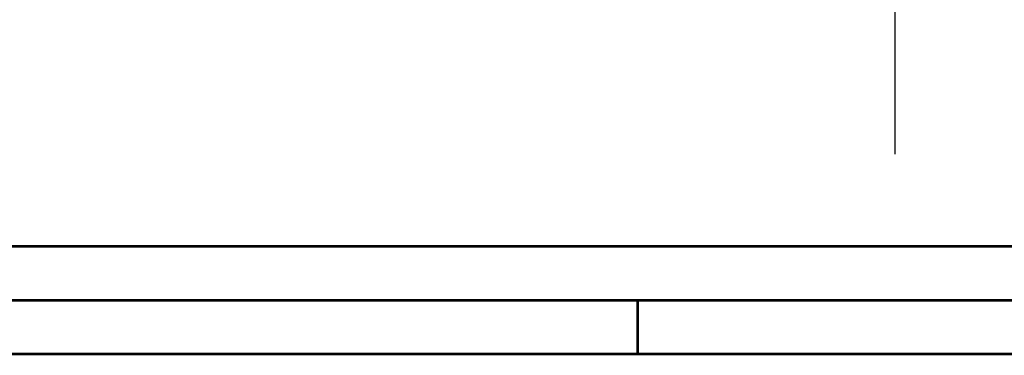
# Model space of a CAD drawing. Extents: x 0 to 420, y 0 to 297.
# Tile 21 of 75: x 152 to 244, y 0 to 31. Entities that reach past the tile are written whole.
import ezdxf

# ---------------------------------------------------------------- set-up
doc = ezdxf.new("R2010")
doc.units = 0
doc.header["$LTSCALE"] = 23.1
doc.layers.get('0').update_dxf_attribs({"linetype": 'CONTINUOUS'})
doc.layers.add('03__ASM_ALL_CURVES', color=7, linetype='CONTINUOUS')

msp = doc.modelspace()

# ---------------------------------------------------------------- linework, layer by layer
at = {"color": 7, "linetype": 'CONTINUOUS'}
msp.add_line((409.86, 10.074), (25.007, 10.013), dxfattribs=at)
at = {"color": 7, "linetype": 'CONTINUOUS', "const_width": 0.25}
for points in [[(409.831, 10.048), (25, 10)], [(20, 5), (415, 5)], [(210, 0), (210, 5)], [(420, 0), (0, 0)]]:
    msp.add_lwpolyline(points, dxfattribs=at)
at = {"layer": '03__ASM_ALL_CURVES', "color": 4, "linetype": 'CONTINUOUS'}
msp.add_line((234.006, 18.606), (234.006, 38.127), dxfattribs=at)

doc.saveas('drawing.dxf')
